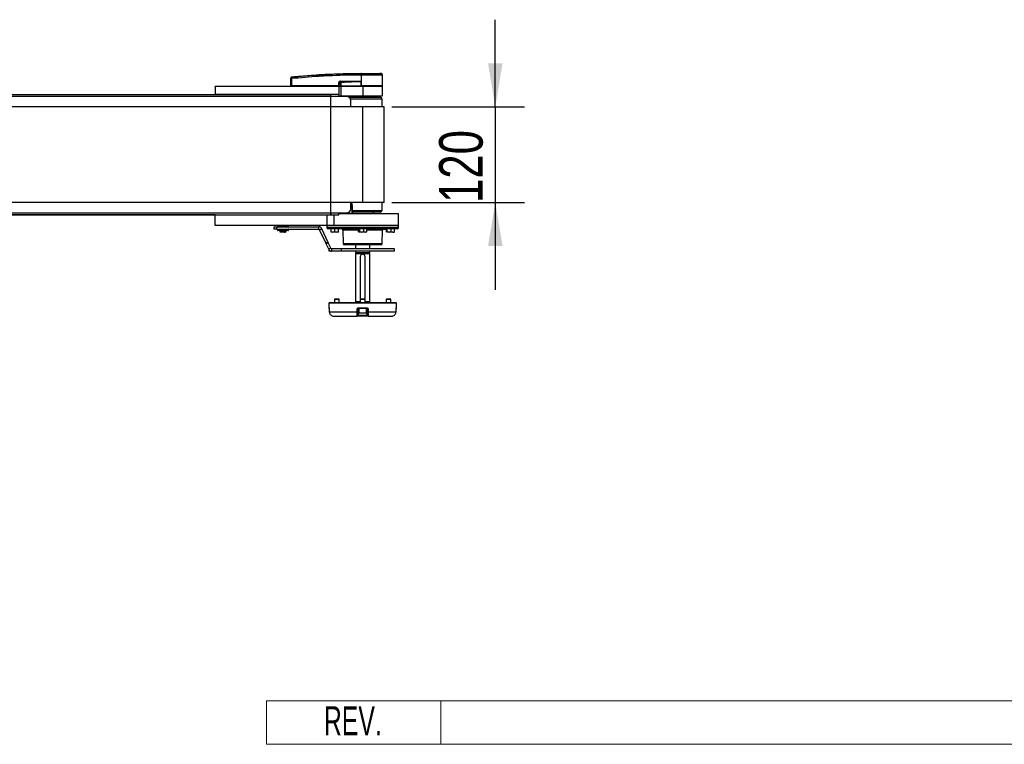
# Model space of a CAD drawing. Header units: millimetres. Extents: x 0 to 420, y 0 to 297.
# Tile 5 of 16: x 198 to 266, y 66 to 116. Entities that reach past the tile are written whole.
import ezdxf
from ezdxf.enums import TextEntityAlignment as Align

# ---------------------------------------------------------------- set-up
doc = ezdxf.new("R2010")
doc.units = ezdxf.units.MM
doc.layers.add('CARTIGLIO', color=140, linetype='Continuous')
doc.layers.add('QUOTE', color=174, linetype='Continuous')
doc.styles.add('SLDTEXTSTYLE0', font='TXT', dxfattribs={"width": 0.638298})
doc.styles.add('SLDTEXTSTYLE3', font='TXT', dxfattribs={"width": 0.75})
doc.dimstyles.new('SLDDIMSTYLE1', dxfattribs={"dimtxt": 3, "dimasz": 3, "dimexe": 0, "dimexo": 0.0625, "dimgap": 0.75, "dimtad": 1, "dimlfac": 18.229473, "dimrnd": 1e-09, "dimzin": 12, "dimdsep": 46, "dimtxsty": 'SLDTEXTSTYLE3', "dimsah": 1, "dimcen": 0.09, "dimadec": 0, "dimazin": 3, "dimtfac": 1, "dimtdec": 3, "dimtmove": 0, "dimatfit": 0, "dimfxl": 0, "dimfrac": 2, "dimtolj": 1, "dimtzin": 12, "dimarcsym": 0})

# ---------------------------------------------------------------- blocks, each defined once
blk = doc.blocks.new('SW_NOTE_0_27')
at = {"layer": 'CARTIGLIO', "color": 0, "insert": (2.34, 2.578), "char_height": 2, "attachment_point": 2, "style": 'SLDTEXTSTYLE0'}
blk.add_mtext('REV.', dxfattribs=at)
blk = doc.blocks.new('Cartiglio ALUSIC')
at = {"color": 161, "linetype": 'Continuous', "lineweight": 18}
for p, q in [((113.971, 150.999), (113.971, 153.999)), ((113.971, 153.999), (313.621, 153.999)), ((125.971, 153.999), (125.971, 150.999)), ((113.971, 150.999), (313.621, 150.999))]:
    blk.add_line(p, q, dxfattribs=at)
at = {"layer": 'CARTIGLIO', "color": 140}
blk.add_blockref('SW_NOTE_0_27', (117.568, 151.037), dxfattribs=at)
at = {"layer": 'CARTIGLIO', "color": 140, "style": 'SLDTEXTSTYLE0', "width": 0.638298}
for tag, height, p in [('AUTOATTR1', 3.5, (223.449, 133.7)), ('AUTOATTR2', 3.5, (221.929, 127.422)), ('AUTOATTR11', 3.5, (222.862, 121.411)), ('AUTOATTR8', 4, (219.244, 110.003)), ('AUTOATTR9', 4, (218.122, 100.423)), ('AUTOATTR0', 4, (249.033, 100.312))]:
    blk.add_attdef(tag, text='', height=height, dxfattribs=at).set_placement(p, align=Align.TOP_CENTER)
at = {"layer": 'CARTIGLIO', "color": 140}
for tag in ['AUTOATTR13', 'AUTOATTR12', 'AUTOATTR10', 'AUTOATTR7', 'AUTOATTR6', 'AUTOATTR5', 'AUTOATTR4', 'AUTOATTR3']:
    blk.add_attdef(tag, (0, 0), '', height=4, dxfattribs=at)
blk = doc.blocks.new('_D_2')
at = {"layer": 'QUOTE'}
for p, q in [((230.918, 110.04), (230.918, 116.04)), ((223.791, 110.04), (232.918, 110.04)), ((230.918, 110.04), (230.918, 103.458)), ((223.791, 103.458), (232.918, 103.458)), ((230.918, 103.458), (230.918, 97.458))]:
    blk.add_line(p, q, dxfattribs=at)
for points in [[(230.918, 110.04), (231.418, 113.04), (230.418, 113.04)], [(230.918, 103.458), (230.418, 100.458), (231.418, 100.458)]]:
    blk.add_solid(points, dxfattribs=at)
at = {"layer": 'QUOTE', "insert": (227.05, 103.424), "char_height": 3, "attachment_point": 1, "rotation": 90, "style": 'SLDTEXTSTYLE3'}
blk.add_mtext('120', dxfattribs=at)

msp = doc.modelspace()

# ---------------------------------------------------------------- linework, layer by layer
at = {"color": 7, "linetype": 'Continuous', "lineweight": 25}
for p, q in [((216.8538, 111.49397), (216.85809, 111.98517)), ((216.89829, 111.98517), (216.894, 111.49397)), ((216.89816, 112.10139), (216.89813, 112.10139)), ((220.26915, 111.80518), (221.55649, 111.80518)), ((221.67596, 112.22859), (221.66706, 112.22859)), ((221.67596, 112.22859), (221.67542, 111.49397)), ((221.67604, 112.34425), (221.67612, 112.34425)), ((223.05729, 112.3367), (222.96187, 112.34425)), ((223.16179, 111.49397), (223.15538, 112.22856)), ((211.64222, 111.46655), (211.64222, 110.89056)), ((211.64222, 111.46655), (220.14494, 111.46655)), ((216.8538, 111.49397), (216.894, 111.49397)), ((216.88051, 111.49397), (216.88099, 111.46655)), ((220.14786, 111.49397), (216.894, 111.49397)), ((216.89603, 111.49397), (216.89607, 111.46655)), ((220.14494, 111.46655), (220.14494, 110.89056)), ((220.14494, 111.46655), (220.28208, 111.46655)), ((220.14786, 111.49397), (220.14872, 111.71542)), ((220.15811, 111.49397), (220.14786, 111.49397)), ((220.15001, 111.49397), (220.15005, 111.46655)), ((220.15898, 111.71542), (220.15811, 111.49397)), ((220.15811, 111.49397), (220.28041, 111.49397)), ((220.2747, 111.65526), (220.15898, 111.71542)), ((220.17706, 111.49397), (220.1774, 111.46655)), ((220.26845, 111.791), (220.36489, 111.74087)), ((221.55578, 111.791), (220.26845, 111.791)), ((220.28208, 111.46655), (220.28208, 110.80827)), ((220.28208, 111.46655), (221.79063, 111.46655)), ((220.28461, 111.49397), (221.67516, 111.49397)), ((220.29321, 111.49397), (220.29341, 111.46655)), ((221.6725, 111.79858), (221.67253, 111.79554)), ((221.67253, 111.79554), (221.67516, 111.49397)), ((221.67542, 111.49397), (221.67516, 111.49397)), ((223.16179, 111.49397), (221.67542, 111.49397)), ((221.67654, 111.49397), (221.67656, 111.46655)), ((221.79063, 111.46655), (221.79063, 110.80827)), ((221.79063, 111.46655), (223.16203, 111.46655)), ((223.1346, 111.46655), (223.13508, 111.49397)), ((223.16203, 110.80827), (223.16203, 111.46655)), ((67.37036, 110.89056), (211.64222, 110.89056)), ((220.6935, 110.75342), (139.78058, 110.75342)), ((220.14494, 110.89056), (211.64222, 110.89056)), ((219.59638, 110.75342), (219.59638, 110.89056)), ((220.14494, 110.89056), (220.14494, 110.80827)), ((220.14494, 110.80827), (220.28208, 110.80827)), ((220.28208, 110.80827), (221.79063, 110.80827)), ((220.85807, 110.69856), (222.99746, 110.69856)), ((220.94488, 110.58885), (223.1346, 110.58885)), ((220.96778, 110.04028), (220.96778, 110.47913)), ((221.05007, 110.80827), (221.05007, 110.69856)), ((221.79063, 110.80827), (223.16203, 110.80827)), ((222.53118, 110.69856), (222.53118, 110.80827)), ((223.14244, 110.04028), (223.1346, 110.58885)), ((221.79063, 110.04028), (57.22196, 110.04028)), ((221.79063, 103.45754), (221.79063, 110.04028)), ((223.27174, 110.04028), (221.79063, 110.04028)), ((223.27174, 103.45754), (223.27174, 110.04028)), ((221.79063, 103.45754), (57.22196, 103.45754)), ((220.96778, 103.01869), (220.96778, 103.45754)), ((221.11038, 102.71883), (221.06323, 103.45754)), ((223.27174, 103.45754), (221.79063, 103.45754)), ((223.1346, 102.90898), (223.14244, 103.45754)), ((211.64222, 102.60727), (67.37036, 102.60727)), ((139.78058, 102.74441), (220.6935, 102.74441)), ((211.64222, 101.86671), (211.64222, 102.60727)), ((211.64222, 102.60727), (219.35662, 102.60727)), ((219.35662, 101.86671), (219.35662, 102.60727)), ((219.35662, 102.60727), (219.79917, 102.60727)), ((219.59638, 102.74441), (219.59638, 102.60727)), ((220.10234, 102.73344), (219.59638, 102.73344)), ((219.79917, 102.60727), (219.79917, 101.86671)), ((219.79917, 102.60727), (220.14494, 102.60727)), ((220.10124, 102.7394), (220.10141, 102.74441)), ((220.12866, 102.71746), (220.12913, 102.74441)), ((220.12899, 102.71277), (220.12921, 102.71149)), ((220.14494, 102.60727), (220.14494, 102.68955)), ((224.25916, 102.68955), (220.14494, 102.68955)), ((220.15656, 102.74441), (220.15608, 102.71746)), ((220.15608, 102.71746), (221.08193, 102.71746)), ((220.15608, 102.71746), (220.15608, 102.68955)), ((221.08193, 102.71746), (221.08193, 102.68955)), ((221.09437, 102.90898), (223.1346, 102.90898)), ((222.99746, 102.79926), (221.10374, 102.79926)), ((222.53118, 102.68955), (222.53118, 102.79926)), ((224.25916, 101.86671), (224.25916, 102.68955)), ((219.35662, 101.86671), (211.64222, 101.86671)), ((213.7888, 101.86671), (213.7888, 101.86534)), ((214.22706, 101.86534), (214.22706, 101.86671)), ((215.70362, 101.61985), (215.70362, 101.78442)), ((215.70362, 101.78442), (215.86819, 101.78442)), ((215.86819, 101.78442), (215.86819, 101.61985)), ((215.86819, 101.78442), (218.77292, 101.78442)), ((215.93216, 101.85631), (215.92914, 101.79871)), ((215.92914, 101.79871), (216.68495, 101.79871)), ((215.93824, 101.85631), (215.93216, 101.85631)), ((216.68193, 101.85631), (215.93824, 101.85631)), ((215.94605, 101.78717), (215.9401, 101.78717)), ((216.67399, 101.78717), (215.94605, 101.78717)), ((215.97242, 101.78717), (215.97242, 101.78442)), ((216.64167, 101.78442), (216.64167, 101.78717)), ((216.68495, 101.79871), (216.68193, 101.85631)), ((218.77292, 101.61985), (218.77292, 101.78442)), ((218.82264, 101.58818), (218.97179, 101.65773)), ((219.39543, 100.74924), (218.97179, 101.65773)), ((219.3221, 101.86644), (219.32451, 101.72786)), ((219.3221, 101.86644), (221.79063, 101.86644)), ((219.32451, 101.72786), (224.25674, 101.72786)), ((219.79917, 101.86671), (219.35662, 101.86671)), ((221.79063, 101.64701), (219.40679, 101.64701)), ((219.61601, 101.44185), (219.61601, 101.64701)), ((219.61897, 101.44185), (219.61897, 101.64701)), ((219.70609, 101.86671), (219.70609, 101.86644)), ((224.25916, 101.86671), (219.79917, 101.86671)), ((219.87362, 101.44185), (219.87362, 101.64701)), ((220.03523, 101.86644), (220.03523, 101.86671)), ((220.12531, 101.44185), (220.12531, 101.64701)), ((220.85807, 101.86671), (220.85807, 101.86644)), ((221.50575, 101.44185), (221.50575, 101.64701)), ((221.59131, 101.44185), (221.59131, 101.64701)), ((221.62606, 101.86671), (221.62606, 101.86644)), ((221.79063, 101.86644), (224.25916, 101.86644)), ((224.17446, 101.64701), (221.79063, 101.64701)), ((221.87619, 101.44185), (221.87619, 101.64701)), ((221.95519, 101.86644), (221.95519, 101.86671)), ((222.0755, 101.44185), (222.0755, 101.64701)), ((222.72318, 101.86644), (222.72318, 101.86671)), ((223.37262, 101.61959), (223.3731, 101.64701)), ((223.38852, 101.61959), (223.38871, 101.64701)), ((223.43973, 101.44185), (223.43973, 101.64701)), ((223.47989, 101.44185), (223.47989, 101.64701)), ((223.54602, 101.86671), (223.54602, 101.86644)), ((223.75075, 101.44185), (223.75075, 101.64701)), ((223.87516, 101.86644), (223.87516, 101.86671)), ((223.98146, 101.44185), (223.98146, 101.64701)), ((224.25674, 101.72786), (224.25916, 101.86644)), ((215.86819, 101.61985), (215.70362, 101.61985)), ((215.86819, 101.61985), (218.77292, 101.61985)), ((215.92914, 101.60557), (215.93216, 101.54797)), ((216.68495, 101.60557), (215.92914, 101.60557)), ((215.93216, 101.54797), (216.68193, 101.54797)), ((215.9401, 101.61711), (216.67399, 101.61711)), ((215.94902, 101.53757), (215.94312, 101.53757)), ((216.67097, 101.53757), (215.94902, 101.53757)), ((215.97242, 101.61985), (215.97242, 101.61711)), ((216.08762, 101.53757), (216.08762, 101.45254)), ((216.08762, 101.45254), (216.11505, 101.42512)), ((216.08762, 101.45254), (216.43717, 101.45254)), ((216.41752, 101.42512), (216.11505, 101.42512)), ((216.43717, 101.45254), (216.41752, 101.42512)), ((216.41752, 101.42512), (216.46407, 101.42512)), ((216.48372, 101.53483), (216.43717, 101.53483)), ((216.43717, 101.45254), (216.43717, 101.53483)), ((216.46407, 101.42512), (216.48372, 101.45254)), ((216.49904, 101.42512), (216.46407, 101.42512)), ((216.48372, 101.53483), (216.48372, 101.45254)), ((216.48372, 101.45254), (216.52647, 101.45254)), ((216.49904, 101.42512), (216.52647, 101.45254)), ((216.52647, 101.45254), (216.52647, 101.53757)), ((216.64167, 101.61711), (216.64167, 101.61985)), ((216.68193, 101.54797), (216.68495, 101.60557)), ((219.24628, 100.67969), (218.82264, 101.58818)), ((219.61746, 101.42759), (219.61747, 101.42759)), ((219.74629, 101.42759), (219.61749, 101.42759)), ((219.61897, 101.44185), (219.74629, 101.42759)), ((219.74629, 101.42759), (219.87362, 101.44185)), ((219.99946, 101.42759), (219.74629, 101.42759)), ((219.87362, 101.44185), (219.99946, 101.42759)), ((219.99946, 101.42759), (220.12531, 101.44185)), ((220.12383, 101.42759), (219.99946, 101.42759)), ((220.12384, 101.42759), (220.12385, 101.42759)), ((220.42446, 101.56617), (220.44079, 100.63074)), ((221.50575, 101.56617), (220.42446, 101.56617)), ((221.52585, 101.43181), (221.53744, 101.42759)), ((221.54853, 101.42759), (221.53744, 101.42759)), ((221.73375, 101.42759), (221.54853, 101.42759)), ((221.59131, 101.44185), (221.73375, 101.42759)), ((221.73375, 101.42759), (221.87619, 101.44185)), ((221.97585, 101.42759), (221.73375, 101.42759)), ((221.87619, 101.44185), (221.97585, 101.42759)), ((221.97585, 101.42759), (222.0755, 101.44185)), ((222.04381, 101.42759), (221.97585, 101.42759)), ((222.04381, 101.42759), (222.0554, 101.43181)), ((223.15679, 101.56617), (222.0755, 101.56617)), ((223.14046, 100.63074), (223.15679, 101.56617)), ((223.36641, 101.61959), (223.38852, 101.61959)), ((223.38852, 101.61959), (223.43973, 101.61959)), ((223.55508, 101.42759), (223.43973, 101.44185)), ((223.45499, 101.42847), (223.45741, 101.42759)), ((223.61532, 101.42759), (223.45981, 101.42759)), ((223.47989, 101.44185), (223.61532, 101.42759)), ((223.61532, 101.42759), (223.75075, 101.44185)), ((223.8661, 101.42759), (223.61532, 101.42759)), ((223.75075, 101.44185), (223.8661, 101.42759)), ((223.8661, 101.42759), (223.98146, 101.44185)), ((223.8661, 101.42759), (223.96377, 101.42759)), ((223.96378, 101.42759), (223.9662, 101.42847)), ((219.24628, 100.67969), (219.39543, 100.74924)), ((219.2776, 100.61251), (219.24628, 100.67969)), ((219.42675, 100.68206), (219.2776, 100.61251)), ((219.45237, 100.23773), (219.2776, 100.61251)), ((219.39543, 100.74924), (219.42675, 100.68206)), ((219.60152, 100.30728), (219.42675, 100.68206)), ((219.60152, 100.30728), (219.45237, 100.23773)), ((220.44079, 100.63074), (223.14046, 100.63074)), ((221.79063, 100.54989), (220.52306, 100.54989)), ((221.29692, 100.54989), (221.29692, 100.27561)), ((223.05819, 100.54989), (221.79063, 100.54989)), ((222.28433, 100.27561), (222.28433, 100.54989)), ((219.49565, 100.11104), (219.49565, 100.17773)), ((219.55051, 100.11104), (219.49565, 100.11104)), ((219.55051, 100.13762), (219.55051, 100.11104)), ((219.65123, 100.11104), (219.55051, 100.11104)), ((219.65123, 100.27561), (219.65123, 100.11104)), ((220.30821, 100.27561), (219.65123, 100.27561)), ((220.30821, 100.11104), (219.65123, 100.11104)), ((220.30821, 100.27561), (220.30821, 100.11104)), ((223.98487, 100.27561), (220.30821, 100.27561)), ((223.98487, 100.11104), (220.30821, 100.11104)), ((221.29692, 100.11104), (221.29692, 100.01805)), ((221.29692, 100.01805), (221.79063, 100.01805)), ((221.29692, 99.94674), (221.29692, 96.65537)), ((221.29692, 99.94674), (221.79063, 99.94674)), ((221.32435, 100.01805), (221.32435, 99.94674)), ((221.62606, 99.72732), (221.62606, 96.78675)), ((221.79063, 100.01805), (222.28433, 100.01805)), ((221.79063, 99.94674), (222.28433, 99.94674)), ((221.95519, 96.78675), (221.95519, 99.72732)), ((222.2569, 99.94674), (222.2569, 100.01805)), ((222.28433, 100.01805), (222.28433, 100.11104)), ((222.28433, 96.65537), (222.28433, 99.94674)), ((223.98487, 100.11104), (223.98487, 100.27561)), ((219.45948, 96.54539), (219.46235, 96.21577)), ((219.45948, 96.54539), (224.12178, 96.54539)), ((219.48666, 96.57281), (219.48666, 96.54539)), ((219.48666, 96.57281), (224.09459, 96.57281)), ((219.87614, 96.81967), (219.84323, 96.78675)), ((219.84323, 96.78675), (219.84323, 96.57281)), ((220.16187, 96.78675), (219.84323, 96.78675)), ((219.87614, 96.81967), (220.13105, 96.81967)), ((220.13105, 96.81967), (220.13945, 96.81967)), ((220.17237, 96.78675), (220.13945, 96.81967)), ((220.17237, 96.78675), (220.16187, 96.78675)), ((220.17237, 96.57281), (220.17237, 96.78675)), ((221.29692, 96.65537), (221.2998, 96.57281)), ((221.29692, 96.65537), (221.62606, 96.65537)), ((221.65897, 96.81967), (221.62606, 96.78675)), ((221.62606, 96.78675), (221.62606, 96.57281)), ((221.95519, 96.78675), (221.62606, 96.78675)), ((221.65897, 96.81967), (221.91966, 96.81967)), ((221.91966, 96.81967), (221.92228, 96.81967)), ((221.95519, 96.78675), (221.92228, 96.81967)), ((221.95519, 96.57281), (221.95519, 96.78675)), ((221.95519, 96.65537), (222.28433, 96.65537)), ((222.28145, 96.57281), (222.28433, 96.65537)), ((223.4418, 96.81967), (223.40888, 96.78675)), ((223.40888, 96.78675), (223.40888, 96.57281)), ((223.71109, 96.78675), (223.40888, 96.78675)), ((223.4418, 96.81967), (223.68356, 96.81967)), ((223.68356, 96.81967), (223.70511, 96.81967)), ((223.73802, 96.78675), (223.70511, 96.81967)), ((223.73802, 96.78675), (223.71109, 96.78675)), ((223.73802, 96.57281), (223.73802, 96.78675)), ((224.09459, 96.54539), (224.09459, 96.57281)), ((224.1189, 96.21577), (224.12178, 96.54539)), ((219.46235, 96.21577), (219.48, 96.21577)), ((219.49202, 96.13475), (219.49271, 96.13492)), ((219.49244, 96.13465), (219.49472, 95.93928)), ((219.49472, 95.93917), (219.49472, 95.93906)), ((219.49501, 95.93934), (221.41675, 95.93934)), ((219.80044, 95.64026), (221.42129, 95.64026)), ((222.15996, 95.64026), (221.42129, 95.64026)), ((221.47614, 95.69416), (222.10511, 95.69416)), ((221.48383, 96.13444), (221.48041, 95.93886)), ((221.51634, 96.13444), (221.48383, 96.13444)), ((221.50451, 96.21577), (222.07674, 96.21577)), ((222.07, 96.16139), (221.51125, 96.16139)), ((221.51634, 96.16139), (221.51634, 95.86517)), ((221.51634, 95.86517), (222.05945, 95.86517)), ((222.032, 95.83226), (221.54925, 95.83226)), ((222.05945, 95.86517), (222.06491, 95.86517)), ((222.06491, 95.86517), (222.06491, 96.16139)), ((222.09742, 96.13444), (222.06491, 96.13444)), ((222.10084, 95.93886), (222.09742, 96.13444)), ((222.15996, 95.64026), (223.78081, 95.64026)), ((222.1645, 95.93934), (224.08624, 95.93934)), ((224.08653, 95.93906), (224.08881, 96.13465)), ((224.08854, 96.13492), (224.08923, 96.13476)), ((224.10125, 96.21577), (224.1189, 96.21577))]:
    msp.add_line(p, q, dxfattribs=at)
at = {"color": 7, "linetype": 'Continuous'}
for p, q in [((59.41621, 110.89056), (219.59638, 110.89056)), ((219.59638, 102.60727), (219.59638, 110.89056)), ((59.41621, 102.60727), (219.59638, 102.60727))]:
    msp.add_line(p, q, dxfattribs=at)
at = {"color": 7, "linetype": 'Continuous', "lineweight": 25, "flags": 128}
for points in [[(221.55578, 111.791), (221.62116, 111.79355), (221.67253, 111.79554)], [(219.49244, 96.13465), (219.4921, 96.13471), (219.49202, 96.13475)], [(219.49271, 96.13492), (219.494, 96.02523), (219.49501, 95.93934)], [(219.49472, 95.93906), (219.49438, 95.93912), (219.49501, 95.93934)], [(221.41675, 95.93934), (221.41871, 96.04902), (221.42025, 96.13492)], [(222.161, 96.13492), (222.16296, 96.02523), (222.1645, 95.93934)], [(224.08624, 95.93934), (224.08753, 96.04902), (224.08854, 96.13492)], [(224.08624, 95.93934), (224.08687, 95.93912), (224.08653, 95.93906)], [(224.08923, 96.13476), (224.08915, 96.13471), (224.08881, 96.13465)]]:
    msp.add_lwpolyline(points, dxfattribs=at)
at = {"color": 7, "linetype": 'Continuous', "lineweight": 25}
for centre, radius, start, end in [((216.87819, 110.77071), 1.21463, 89.0518988, 90.9481012), ((216.9024, 112.04947), 0.04375, 96.1041945, 179.3841407), ((220.15551, 111.8037), 0.11365, 353.5856583, 0.7475902), ((221.44284, 111.8037), 0.11365, 353.5856583, 0.7475902), ((222.07914, 112.25177), 0.41273, 168.1201678, 183.2190123), ((223.90073, 112.08304), 2.2399, 173.3031905, 173.4966106), ((222.08809, 112.25149), 0.41277, 168.0817426, 183.1800729), ((223.04567, 112.2276), 0.10971, 0.5000113, 83.9231277), ((220.15385, 113.1126), 1.39719, 269.78976, 270.21024), ((182.47628, 109.90968), 37.93284, 2.7312588, 2.7669963), ((220.6935, 110.47913), 0.27428, 0, 90), ((222.99746, 110.58885), 0.10971, 0, 90), ((220.6935, 103.01869), 0.27428, 270, 0), ((220.10375, 102.71443), 0.02509, 6.9245012, 95.7473679), ((220.10234, 102.70601), 0.02743, 11.536959, 90), ((220.14237, 102.32448), 0.39322, 88.0016174, 91.9983826), ((220.15608, 102.71698), 0.02743, 179, 270), ((221.08193, 102.71698), 0.02743, 270, 3.7216873), ((221.11207, 102.37203), 0.34674, 90.458341, 94.9872917), ((222.99746, 102.90898), 0.10971, 270, 0), ((215.9401, 101.79814), 0.01097, 177, 270), ((215.94312, 101.85574), 0.01097, 90, 177), ((216.67097, 101.85574), 0.01097, 3, 90), ((216.67399, 101.79814), 0.01097, 270, 3), ((218.77292, 101.565), 0.21942, 25, 90), ((219.40679, 101.7293), 0.08228, 181, 270), ((220.34219, 101.56473), 0.08228, 1, 90), ((223.23906, 101.56473), 0.08228, 90, 179), ((224.17446, 101.7293), 0.08228, 270, 359), ((215.9401, 101.60614), 0.01097, 90, 183), ((215.94312, 101.54854), 0.01097, 183, 270), ((216.67097, 101.54854), 0.01097, 270, 357), ((216.67399, 101.60614), 0.01097, 357, 90), ((218.77292, 101.565), 0.05486, 25, 90), ((220.52306, 100.63217), 0.08228, 181, 270), ((223.05819, 100.63217), 0.08228, 270, 359), ((221.79063, 99.72732), 0.16457, 0, 180), ((219.51721, 96.21625), 0.05486, 180.5, 239.6562563), ((219.53517, 96.21624), 0.05518, 180.4839293, 208.0175912), ((221.45932, 97.36746), 1.42876, 268.2925356, 270.845926), ((221.4628, 97.56436), 1.43008, 268.2948949, 270.8423603), ((221.42129, 95.69511), 0.05486, 270, 359), ((221.61988, 96.20247), 0.11613, 173.4212519, 200.7118678), ((221.54925, 95.86517), 0.03291, 180, 270), ((222.032, 95.86517), 0.03291, 270, 0), ((221.96137, 96.20247), 0.11613, 339.2881322, 6.5787481), ((222.11845, 97.56436), 1.43008, 269.1576397, 271.7051051), ((222.12193, 97.36746), 1.42876, 269.154074, 271.7074644), ((222.15996, 95.69511), 0.05486, 181, 270), ((224.06404, 96.21625), 0.05486, 300.2284648, 359.5), ((224.04608, 96.21624), 0.05518, 332.0869882, 359.5159998)]:
    msp.add_arc(centre, radius, start, end, dxfattribs=at)
for centre, major_axis, ratio, start_param, end_param in [((220.34337, 111.6595), (0.18652, -0.09174), 0.60672542, 2.25200573, 3.42889257), ((220.34199, 111.65965), (0.17647, -0.08734), 0.5569608, 2.25321842, 3.43010526), ((220.41035, 111.62411), (0.12569, -0.06687), 0.77058227, 2.30113884, 3.47802567), ((220.41035, 111.62435), (0.10972, -0.05799), 0.66301777, 2.29905058, 3.47593741)]:
    msp.add_ellipse(centre, major_axis=major_axis, ratio=ratio, start_param=start_param, end_param=end_param, dxfattribs=at)
for points, knots in [([(216.85809, 111.98517), (216.85811, 111.98778), (216.8582, 111.99771), (216.85835, 112.01458), (216.8585, 112.03252), (216.85862, 112.04564), (216.85864, 112.04851), (216.85866, 112.04994)], [0, 0, 0, 0, 0.08210774, 0.31165455, 0.54070711, 0.77036972, 1, 1, 1, 1]), ([(216.85866, 112.04994), (216.85868, 112.0531), (216.85872, 112.05739), (216.85873, 112.05797), (216.85873, 112.05812)], [0, 0, 0, 0, 0.73657409, 1, 1, 1, 1]), ([(216.85873, 112.05812), (216.85879, 112.05964), (216.85906, 112.06616), (216.86244, 112.07739), (216.87125, 112.08956), (216.88355, 112.09843), (216.89327, 112.1004), (216.89813, 112.10139)], [0, 0, 0, 0, 0.07160669, 0.30681144, 0.53787451, 0.76893725, 1, 1, 1, 1]), ([(216.89775, 112.09297), (216.89744, 112.09055), (216.89681, 112.08571), (216.89657, 112.06386), (216.8969, 112.03403), (216.89759, 112.006), (216.89814, 111.98951), (216.89829, 111.98517)], [0, 0, 0, 0, 0.22968814, 0.45959689, 0.68877935, 0.91808895, 1, 1, 1, 1]), ([(216.89775, 112.09297), (217.51549, 112.14935), (218.45699, 112.23527), (219.72565, 112.29847), (220.70063, 112.33196), (221.3496, 112.33193), (221.67525, 112.33673), (221.67525, 112.33673)], [0, 0, 0, 0, 0.38876695, 0.59252789, 0.79628932, 0.99999932, 1, 1, 1, 1]), ([(216.89813, 112.10139), (216.8981, 112.10123), (216.89799, 112.10064), (216.89785, 112.09622), (216.89775, 112.09297)], [0, 0, 0, 0, 0.26388418, 1, 1, 1, 1]), ([(216.89816, 112.10139), (216.91659, 112.10326), (217.03032, 112.11481), (217.52929, 112.16351), (218.5545, 112.24726), (220.03363, 112.32775), (221.12835, 112.33874), (221.67604, 112.34425)], [0, 0, 0, 0, 0.01170126, 0.07220884, 0.31419353, 0.65688711, 1, 1, 1, 1]), ([(221.66706, 112.22859), (221.34284, 112.22657), (220.69441, 112.22253), (219.72207, 112.19079), (218.45545, 112.12714), (217.51533, 112.04142), (216.89829, 111.98517)], [0, 0, 0, 0, 0.20362021, 0.40724063, 0.61094774, 1, 1, 1, 1]), ([(221.55649, 111.80518), (221.5677, 111.80508), (221.6009, 111.80475), (221.63995, 111.80487), (221.66704, 111.79964), (221.6725, 111.79858)], [0, 0, 0, 0, 0.28926734, 0.85682964, 1, 1, 1, 1]), ([(221.67525, 112.33673), (221.67525, 112.33673), (221.67824, 112.33674), (221.68123, 112.33674), (221.68422, 112.33674)], [0, 0, 0, 0, 0.00036549, 1, 1, 1, 1]), ([(223.15538, 112.22856), (223.15174, 112.22857), (223.14435, 112.2286), (223.08485, 112.22861), (222.9907, 112.22855), (222.86275, 112.22858), (222.70327, 112.2286), (222.51938, 112.22852), (222.31305, 112.22861), (222.1005, 112.22858), (221.88528, 112.22857), (221.74627, 112.22859), (221.67596, 112.22859)], [0, 0, 0, 0, 0.10046502, 0.20384345, 0.30430944, 0.40768894, 0.50815524, 0.61153497, 0.71200234, 0.81538328, 0.9066108, 1, 1, 1, 1]), ([(221.67612, 112.34425), (221.75756, 112.34425), (221.92069, 112.34425), (222.16099, 112.34425), (222.38436, 112.34425), (222.58299, 112.34425), (222.74658, 112.34425), (222.86864, 112.34425), (222.94751, 112.34425), (222.95709, 112.34425), (222.96187, 112.34425)], [0, 0, 0, 0, 0.12488045, 0.25013958, 0.37464939, 0.49981249, 0.62476421, 0.74955772, 0.87492377, 1, 1, 1, 1]), ([(221.68422, 112.33674), (221.74871, 112.33672), (221.87769, 112.3367), (222.07651, 112.33672), (222.27442, 112.33672), (222.46536, 112.33667), (222.63672, 112.33672), (222.78452, 112.33672), (222.90371, 112.3367), (222.99122, 112.33676), (223.04665, 112.33669), (223.05374, 112.3367), (223.05729, 112.3367)], [0, 0, 0, 0, 0.09230362, 0.18460708, 0.28653845, 0.3884688, 0.49039805, 0.59232883, 0.69424704, 0.79616636, 0.8980845, 1, 1, 1, 1]), ([(220.2747, 111.65526), (220.27792, 111.65527), (220.28366, 111.65529), (220.2909, 111.65527), (220.29409, 111.65526)], [0, 0, 0, 0, 0.56, 1, 1, 1, 1]), ([(220.28041, 111.49397), (220.27865, 111.52406), (220.2755, 111.57772), (220.27494, 111.63159), (220.2747, 111.65526)], [0, 0, 0, 0, 0.56058603, 1, 1, 1, 1]), ([(220.28041, 111.49397), (220.28079, 111.49397), (220.28167, 111.49397), (220.28317, 111.49397), (220.28422, 111.49397), (220.28461, 111.49397)], [0, 0, 0, 0, 0.31939567, 0.74819126, 1, 1, 1, 1]), ([(220.29409, 111.65526), (220.29325, 111.62513), (220.29174, 111.57126), (220.28679, 111.51761), (220.28461, 111.49397)], [0, 0, 0, 0, 0.55939227, 1, 1, 1, 1]), ([(220.36489, 111.74087), (220.58716, 111.75091), (220.9841, 111.76885), (221.3811, 111.78423), (221.55578, 111.791)], [0, 0, 0, 0, 0.55997408, 1, 1, 1, 1]), ([(221.67253, 111.79554), (221.42873, 111.77926), (220.99341, 111.7502), (220.55772, 111.72731), (220.36603, 111.71724)], [0, 0, 0, 0, 0.56002694, 1, 1, 1, 1]), ([(221.08193, 102.71746), (221.07207, 102.87034), (221.05616, 103.117), (221.04118, 103.36373), (221.03548, 103.45754)], [0, 0, 0, 0, 0.61978094, 1, 1, 1, 1]), ([(220.10234, 102.73344), (220.10216, 102.73371), (220.10181, 102.73425), (220.10143, 102.73768), (220.10124, 102.7394)], [0, 0, 0, 0, 0.50006029, 1, 1, 1, 1]), ([(219.61601, 101.44185), (219.61611, 101.44009), (219.6166, 101.43157), (219.61709, 101.42935), (219.61749, 101.42759)], [0, 0, 0, 0, 0.20618569, 1, 1, 1, 1]), ([(219.61749, 101.42759), (219.61796, 101.43007), (219.61845, 101.43268), (219.61894, 101.44138), (219.61897, 101.44185)], [0, 0, 0, 0, 0.9470257, 1, 1, 1, 1]), ([(220.12531, 101.44185), (220.12528, 101.44138), (220.12479, 101.43268), (220.1243, 101.43007), (220.12383, 101.42759)], [0, 0, 0, 0, 0.052974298, 1, 1, 1, 1]), ([(221.50575, 101.44185), (221.50866, 101.44009), (221.52278, 101.43157), (221.53714, 101.42935), (221.54853, 101.42759)], [0, 0, 0, 0, 0.20618569, 1, 1, 1, 1]), ([(221.54853, 101.42759), (221.56212, 101.43007), (221.57646, 101.43268), (221.59057, 101.44138), (221.59131, 101.44185)], [0, 0, 0, 0, 0.9470257, 1, 1, 1, 1]), ([(222.0755, 101.44185), (222.07476, 101.44138), (222.06797, 101.43714), (222.06108, 101.43582), (222.05494, 101.43465)], [0, 0, 0, 0, 0.11013434, 1, 1, 1, 1]), ([(223.17929, 101.61959), (223.19326, 101.61959), (223.227, 101.61959), (223.28073, 101.61959), (223.33018, 101.61959), (223.3614, 101.61959), (223.37349, 101.61959), (223.3713, 101.61959), (223.3708, 101.61959)], [0, 0, 0, 0, 0.14496713, 0.35013613, 0.55662055, 0.7337847, 0.93890604, 1, 1, 1, 1]), ([(223.43973, 101.44185), (223.4411, 101.44009), (223.44773, 101.43157), (223.45446, 101.42935), (223.45981, 101.42759)], [0, 0, 0, 0, 0.206185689, 1, 1, 1, 1]), ([(223.45981, 101.42759), (223.46619, 101.43007), (223.47292, 101.43268), (223.47954, 101.44138), (223.47989, 101.44185)], [0, 0, 0, 0, 0.9470257, 1, 1, 1, 1]), ([(223.98146, 101.44185), (223.9811, 101.44138), (223.97448, 101.43268), (223.96775, 101.43007), (223.96138, 101.42759)], [0, 0, 0, 0, 0.0529743, 1, 1, 1, 1]), ([(219.48, 96.21577), (219.48122, 96.21485), (219.48367, 96.21301), (219.48744, 96.19867), (219.49054, 96.17752), (219.49229, 96.15481), (219.4926, 96.14021), (219.49271, 96.13492)], [0, 0, 0, 0, 0.221912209, 0.442750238, 0.661752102, 0.877389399, 1, 1, 1, 1]), ([(219.48669, 96.19228), (219.48672, 96.19218), (219.4868, 96.19192), (219.48777, 96.18785), (219.48922, 96.17876), (219.49069, 96.16639), (219.49114, 96.15638), (219.49131, 96.15265)], [0, 0, 0, 0, 0.10169302, 0.27100647, 0.51535631, 0.81957296, 1, 1, 1, 1]), ([(219.49131, 96.15265), (219.49156, 96.14906), (219.49196, 96.14329), (219.4919, 96.1371), (219.49188, 96.13476)], [0, 0, 0, 0, 0.62158321, 1, 1, 1, 1]), ([(219.49501, 95.93934), (219.4987, 95.90573), (219.50607, 95.83856), (219.55859, 95.74933), (219.63539, 95.68172), (219.72086, 95.64549), (219.77768, 95.64176), (219.80044, 95.64026)], [0, 0, 0, 0, 0.21287359, 0.42546251, 0.63920635, 0.85549824, 1, 1, 1, 1]), ([(221.42129, 95.64026), (221.42023, 95.64368), (221.41811, 95.65052), (221.41622, 95.70395), (221.41548, 95.7823), (221.4158, 95.86598), (221.4165, 95.91966), (221.41675, 95.93934)], [0, 0, 0, 0, 0.21982892, 0.43999401, 0.65884934, 0.87496666, 1, 1, 1, 1]), ([(221.42025, 96.13492), (221.42134, 96.14409), (221.42352, 96.16248), (221.4383, 96.18673), (221.45975, 96.20498), (221.48317, 96.21445), (221.49856, 96.2154), (221.50451, 96.21577)], [0, 0, 0, 0, 0.21190404, 0.42486415, 0.64104474, 0.86118213, 1, 1, 1, 1]), ([(221.48041, 95.93886), (221.48013, 95.92276), (221.47937, 95.87881), (221.47817, 95.81032), (221.47705, 95.74622), (221.47629, 95.70254), (221.47619, 95.69695), (221.47614, 95.69416)], [0, 0, 0, 0, 0.124712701, 0.340426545, 0.559188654, 0.779623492, 1, 1, 1, 1]), ([(221.51125, 96.16139), (221.50931, 96.16127), (221.50428, 96.16095), (221.49671, 96.1578), (221.48976, 96.15177), (221.48491, 96.14371), (221.48419, 96.13751), (221.48383, 96.13444)], [0, 0, 0, 0, 0.14001619, 0.36327889, 0.58147636, 0.79302006, 1, 1, 1, 1]), ([(222.09742, 96.13444), (222.09729, 96.13621), (222.09692, 96.14112), (222.09373, 96.14872), (222.08752, 96.15572), (222.07932, 96.16046), (222.07311, 96.16108), (222.07, 96.16139)], [0, 0, 0, 0, 0.119476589, 0.332020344, 0.55185939, 0.775764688, 1, 1, 1, 1]), ([(222.07674, 96.21577), (222.08628, 96.21485), (222.10532, 96.21301), (222.13069, 96.19867), (222.1498, 96.17752), (222.15946, 96.15481), (222.16059, 96.14021), (222.161, 96.13492)], [0, 0, 0, 0, 0.22191221, 0.44275024, 0.6617521, 0.8773894, 1, 1, 1, 1]), ([(222.10511, 95.69416), (222.10509, 95.69538), (222.10503, 95.69844), (222.10452, 95.72805), (222.10355, 95.78335), (222.10228, 95.85636), (222.10132, 95.91135), (222.10084, 95.93886)], [0, 0, 0, 0, 0.14488136, 0.36155244, 0.57533965, 0.78764269, 1, 1, 1, 1]), ([(222.1645, 95.93934), (222.1649, 95.90573), (222.1657, 95.83856), (222.16562, 95.74933), (222.16446, 95.68172), (222.16245, 95.64549), (222.16067, 95.64176), (222.15996, 95.64026)], [0, 0, 0, 0, 0.21287359, 0.42546251, 0.63920635, 0.85549824, 1, 1, 1, 1]), ([(223.78081, 95.64026), (223.81554, 95.64368), (223.88505, 95.65052), (223.97749, 95.70395), (224.04651, 95.7823), (224.08108, 95.86598), (224.08485, 95.91966), (224.08624, 95.93934)], [0, 0, 0, 0, 0.21982892, 0.43999401, 0.65884934, 0.87496666, 1, 1, 1, 1]), ([(224.08854, 96.13492), (224.08879, 96.14409), (224.08931, 96.16248), (224.09186, 96.18673), (224.09521, 96.20498), (224.09855, 96.21445), (224.1005, 96.2154), (224.10125, 96.21577)], [0, 0, 0, 0, 0.21190404, 0.42486415, 0.64104474, 0.86118213, 1, 1, 1, 1]), ([(224.08928, 96.13477), (224.08928, 96.13584), (224.08925, 96.14103), (224.08957, 96.14598), (224.08983, 96.14991)], [0, 0, 0, 0, 0.20589298, 1, 1, 1, 1]), ([(224.08983, 96.14991), (224.08997, 96.15377), (224.09039, 96.16478), (224.09202, 96.17881), (224.09361, 96.18867), (224.09462, 96.19247), (224.09451, 96.19213), (224.09448, 96.19205)], [0, 0, 0, 0, 0.17693847, 0.50463871, 0.77079622, 0.94793229, 1, 1, 1, 1])]:
    msp.add_open_spline(points, degree=3, knots=knots, dxfattribs=at)
for points in [[(219.60152, 100.30728), (219.6041, 100.30276), (219.60925, 100.29371), (219.62141, 100.28365), (219.63566, 100.27689), (219.64604, 100.27603), (219.65123, 100.27561)], [(219.45237, 100.23773), (219.46268, 100.21964), (219.48331, 100.18345), (219.53194, 100.14321), (219.58895, 100.11615), (219.63047, 100.11274), (219.65123, 100.11104)]]:
    msp.add_open_spline(points, degree=3, dxfattribs=at)

# ---------------------------------------------------------------- block references
at = {"layer": 'CARTIGLIO'}
msp.add_blockref('Cartiglio ALUSIC', (101.2063, -84.82804), dxfattribs=at)

# ---------------------------------------------------------------- dimensions: what is measured, and where the dimension line sits
at = {"layer": 'QUOTE'}
dim = msp.add_linear_dim(base=(228.53645, 103.45754), p1=(221.79063, 110.04028), p2=(221.79063, 103.45754), angle=90, dimstyle='SLDDIMSTYLE1', dxfattribs=at)
dim.commit()
dim.dimension.update_dxf_attribs({"geometry": '_D_2', "text_midpoint": (228.53645, 106.74891), "dimtype": 160})

doc.saveas('drawing.dxf')
